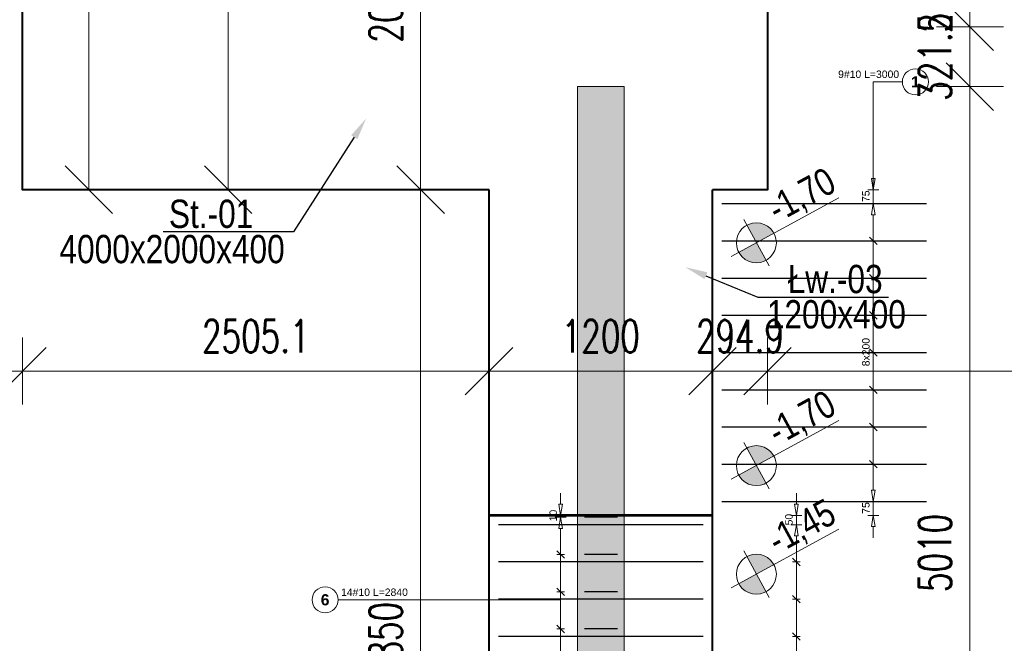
# Model space of a CAD drawing. Extents: x -274995 to 107519, y -337635 to 244261.
# Tile 4 of 49: x 43712 to 49000, y -55548 to -52198. Entities that reach past the tile are written whole.
import ezdxf
from ezdxf import colors
from ezdxf.entities.mleader import LeaderData, LeaderLine
from ezdxf.math import Vec2, Vec3

# ---------------------------------------------------------------- set-up
doc = ezdxf.new("R2010")
doc.units = 0
doc.header["$LTSCALE"] = 10
doc.header["$MEASUREMENT"] = 0
for name, color, linetype, lineweight in [('P-Linia1', 3, 'Continuous', 40), ('P-Linia1a', 142, 'Continuous', 53), ('P-Opis', 1, 'Continuous', 18), ('P-Opis fundamenty', 193, 'Continuous', 9), ('P-Opis ściany', 6, 'Continuous', 9), ('P-Wymiar', 254, 'Continuous', 9)]:
    doc.layers.add(name, color=color, linetype=linetype, lineweight=lineweight)
doc.layers.add('RCAD_opis rozkładu', color=7, linetype='Continuous')
doc.layers.add('RCAD_rozkład pręta', color=7, linetype='Continuous')
doc.styles.add('_Fd Opis', font='arial.ttf', dxfattribs={"width": 0.8})
doc.styles.add('ROMANS', font='romans.shx', dxfattribs={"width": 0.7})
doc.styles.add('style1', font='arial.ttf')
doc.styles.add('style3', font='arialbd.ttf')
doc.dimstyles.new('A100', dxfattribs={"dimscale": 100, "dimtxt": 1.75, "dimasz": 0.1, "dimexe": 0, "dimexo": 0, "dimgap": 1, "dimtad": 1, "dimdec": 4, "dimrnd": 0.1, "dimdsep": 46, "dimtxsty": 'ROMANS', "dimblk": '[[[[[[[[', "dimcen": 2, "dimdle": 2, "dimse1": 1, "dimse2": 1, "dimclrd": 256, "dimclrt": 1, "dimadec": 0, "dimazin": 0, "dimtfac": 1, "dimtdec": 4, "dimtix": 1, "dimtmove": 2, "dimatfit": 3, "dimldrblk": '[[[[[[[[', "dimfxl": 1, "dimtvp": 0.6, "dimtolj": 1, "dimlwd": 9, "dimarcsym": 0})

# ---------------------------------------------------------------- blocks, each defined once
blk = doc.blocks.new('[[[[[[[[')
at = {"layer": 'P-Wymiar'}
for p, q in [((0, 18), (0, -18)), ((-12.73, -12.73), (12.73, 12.73)), ((0, 0), (-4.63, 0))]:
    blk.add_line(p, q, dxfattribs=at)
blk = doc.blocks.new('*D516')
at = {"layer": 'Defpoints', "color": 0, "transparency": 16777216}
for p in [(46957.7, -52557.6), (48815, -52557.6), (46957.8, -57567.6)]:
    blk.add_point(p, dxfattribs=at)
at = {"layer": 'P-Wymiar', "lineweight": 9, "transparency": 16777216}
blk.add_line((48815, -57557.6), (48815, -52567.6), dxfattribs=at)
at = {"layer": 'P-Wymiar', "lineweight": 9, "transparency": 16777216, "xscale": 10, "yscale": 10, "zscale": 10}
for p, rotation in [((48815, -52557.6), 90), ((48815, -57567.6), 270)]:
    blk.add_blockref('[[[[[[[[', p, dxfattribs=dict(at, rotation=rotation))
at = {"layer": 'P-Wymiar', "color": 1, "transparency": 16777216, "insert": (48627.5, -55062.6), "char_height": 175, "attachment_point": 5, "rotation": 90, "style": 'ROMANS'}
blk.add_mtext('\\A1;5010', dxfattribs=at)
blk = doc.blocks.new('*D517')
at = {"layer": 'Defpoints', "color": 0, "transparency": 16777216}
for p in [(46707.8, -52236.2), (48815, -52236.2), (46957.7, -52557.6)]:
    blk.add_point(p, dxfattribs=at)
at = {"layer": 'P-Wymiar', "lineweight": 9, "transparency": 16777216}
for p, q in [((48815, -52226.2), (48815, -52216.2)), ((48815, -52557.6), (48815, -52236.2)), ((48815, -52567.6), (48815, -52577.6))]:
    blk.add_line(p, q, dxfattribs=at)
at = {"layer": 'P-Wymiar', "lineweight": 9, "transparency": 16777216, "xscale": 10, "yscale": 10, "zscale": 10}
for p, rotation in [((48815, -52236.2), 270), ((48815, -52557.6), 90)]:
    blk.add_blockref('[[[[[[[[', p, dxfattribs=dict(at, rotation=rotation))
at = {"layer": 'P-Wymiar', "color": 1, "transparency": 16777216, "insert": (48627.5, -52396.9), "char_height": 175, "attachment_point": 5, "rotation": 90, "style": 'ROMANS'}
blk.add_mtext('\\A1;321.5', dxfattribs=at)
blk = doc.blocks.new('*D518')
at = {"layer": 'Defpoints', "color": 0, "transparency": 16777216}
for p in [(46707.8, -51986.2), (48815, -51986.2), (46707.8, -52236.2)]:
    blk.add_point(p, dxfattribs=at)
at = {"layer": 'P-Wymiar', "lineweight": 9, "transparency": 16777216}
for p, q in [((48815, -51976.2), (48815, -51966.2)), ((48815, -52236.2), (48815, -51986.2)), ((48815, -52246.2), (48815, -52256.2))]:
    blk.add_line(p, q, dxfattribs=at)
at = {"layer": 'P-Wymiar', "lineweight": 9, "transparency": 16777216, "xscale": 10, "yscale": 10, "zscale": 10}
for p, rotation in [((48815, -51986.2), 270), ((48815, -52236.2), 90)]:
    blk.add_blockref('[[[[[[[[', p, dxfattribs=dict(at, rotation=rotation))
at = {"layer": 'P-Wymiar', "color": 1, "transparency": 16777216, "insert": (48627.5, -52111.2), "char_height": 175, "attachment_point": 5, "rotation": 90, "style": 'ROMANS'}
blk.add_mtext('\\A1;250', dxfattribs=at)
blk = doc.blocks.new('*D537')
at = {"layer": 'Defpoints', "color": 0, "transparency": 16777216}
for p in [(44927.7, -51111.2), (45865.6, -53111.2), (46232.8, -53111.2)]:
    blk.add_point(p, dxfattribs=at)
at = {"layer": 'P-Wymiar', "lineweight": 9, "transparency": 16777216}
blk.add_line((45865.6, -51121.2), (45865.6, -53101.2), dxfattribs=at)
at = {"layer": 'P-Wymiar', "lineweight": 9, "transparency": 16777216, "xscale": 10, "yscale": 10, "zscale": 10}
for p, rotation in [((45865.6, -51111.2), 90), ((45865.6, -53111.2), 270)]:
    blk.add_blockref('[[[[[[[[', p, dxfattribs=dict(at, rotation=rotation))
at = {"layer": 'P-Wymiar', "color": 1, "transparency": 16777216, "insert": (45678.1, -52111.2), "char_height": 175, "attachment_point": 5, "rotation": 90, "style": 'ROMANS'}
blk.add_mtext('\\A1;2000', dxfattribs=at)
blk = doc.blocks.new('*D551')
at = {"layer": 'Defpoints', "color": 0, "transparency": 16777216}
for p in [(45865.6, -53111.2), (45865.6, -57961.1), (45865.6, -57961.1)]:
    blk.add_point(p, dxfattribs=at)
at = {"layer": 'P-Wymiar', "lineweight": 9, "transparency": 16777216}
blk.add_line((45865.6, -53121.2), (45865.6, -57951.1), dxfattribs=at)
at = {"layer": 'P-Wymiar', "lineweight": 9, "transparency": 16777216, "xscale": 10, "yscale": 10, "zscale": 10}
for p, rotation in [((45865.6, -53111.2), 90), ((45865.6, -57961.1), 270)]:
    blk.add_blockref('[[[[[[[[', p, dxfattribs=dict(at, rotation=rotation))
at = {"layer": 'P-Wymiar', "color": 1, "transparency": 16777216, "insert": (45678.1, -55536.1), "char_height": 175, "attachment_point": 5, "rotation": 90, "style": 'ROMANS'}
blk.add_mtext('\\A1;4850', dxfattribs=at)
blk = doc.blocks.new('*D578')
at = {"layer": 'Defpoints', "color": 0, "transparency": 16777216}
for p in [(44759.5, -46801.1), (44832.4, -46801.1), (43727.7, -53111.2)]:
    blk.add_point(p, dxfattribs=at)
at = {"layer": 'P-Wymiar', "lineweight": 9, "transparency": 16777216}
blk.add_line((44832.4, -53101.2), (44832.4, -46811.1), dxfattribs=at)
at = {"layer": 'P-Wymiar', "lineweight": 9, "transparency": 16777216, "xscale": 10, "yscale": 10, "zscale": 10}
for p, rotation in [((44832.4, -46801.1), 90), ((44832.4, -53111.2), 270)]:
    blk.add_blockref('[[[[[[[[', p, dxfattribs=dict(at, rotation=rotation))
at = {"layer": 'P-Wymiar', "color": 1, "transparency": 16777216, "insert": (44644.9, -49956.1), "char_height": 175, "attachment_point": 5, "rotation": 90, "style": 'ROMANS'}
blk.add_mtext('\\A1;6310', dxfattribs=at)
blk = doc.blocks.new('*D580')
at = {"layer": 'Defpoints', "color": 0, "transparency": 16777216}
for p in [(40507.8, -54085.6), (43727.7, -54085.6), (43727.7, -54085.6)]:
    blk.add_point(p, dxfattribs=at)
at = {"layer": 'P-Wymiar', "lineweight": 9, "transparency": 16777216}
blk.add_line((40517.8, -54085.6), (43717.7, -54085.6), dxfattribs=at)
at = {"layer": 'P-Wymiar', "lineweight": 9, "transparency": 16777216, "xscale": 10, "yscale": 10, "zscale": 10, "rotation": 180}
blk.add_blockref('[[[[[[[[', (40507.8, -54085.6), dxfattribs=at)
at = {"layer": 'P-Wymiar', "lineweight": 9, "transparency": 16777216, "xscale": 10, "yscale": 10, "zscale": 10}
blk.add_blockref('[[[[[[[[', (43727.7, -54085.6), dxfattribs=at)
at = {"layer": 'P-Wymiar', "color": 1, "transparency": 16777216, "insert": (42117.7, -53898.1), "char_height": 175, "attachment_point": 5, "style": 'ROMANS'}
blk.add_mtext('\\A1;3219.9', dxfattribs=at)
blk = doc.blocks.new('*D581')
at = {"layer": 'Defpoints', "color": 0, "transparency": 16777216}
for p in [(46232.8, -54085.6), (43727.7, -54456.8), (46232.8, -54456.8)]:
    blk.add_point(p, dxfattribs=at)
at = {"layer": 'P-Wymiar', "lineweight": 9, "transparency": 16777216}
blk.add_line((43737.7, -54085.6), (46222.8, -54085.6), dxfattribs=at)
at = {"layer": 'P-Wymiar', "lineweight": 9, "transparency": 16777216, "xscale": 10, "yscale": 10, "zscale": 10, "rotation": 180}
blk.add_blockref('[[[[[[[[', (43727.7, -54085.6), dxfattribs=at)
at = {"layer": 'P-Wymiar', "lineweight": 9, "transparency": 16777216, "xscale": 10, "yscale": 10, "zscale": 10}
blk.add_blockref('[[[[[[[[', (46232.8, -54085.6), dxfattribs=at)
at = {"layer": 'P-Wymiar', "color": 1, "transparency": 16777216, "insert": (44980.2, -53898.1), "char_height": 175, "attachment_point": 5, "style": 'ROMANS'}
blk.add_mtext('\\A1;2505.1', dxfattribs=at)
blk = doc.blocks.new('*D582')
at = {"layer": 'Defpoints', "color": 0, "transparency": 16777216}
for p in [(47727.7, -54085.6), (55707.7, -54085.6), (55707.7, -54085.6)]:
    blk.add_point(p, dxfattribs=at)
at = {"layer": 'P-Wymiar', "lineweight": 9, "transparency": 16777216}
blk.add_line((47737.7, -54085.6), (55697.7, -54085.6), dxfattribs=at)
at = {"layer": 'P-Wymiar', "lineweight": 9, "transparency": 16777216, "xscale": 10, "yscale": 10, "zscale": 10, "rotation": 180}
blk.add_blockref('[[[[[[[[', (47727.7, -54085.6), dxfattribs=at)
at = {"layer": 'P-Wymiar', "lineweight": 9, "transparency": 16777216, "xscale": 10, "yscale": 10, "zscale": 10}
blk.add_blockref('[[[[[[[[', (55707.7, -54085.6), dxfattribs=at)
at = {"layer": 'P-Wymiar', "color": 1, "transparency": 16777216, "insert": (51717.7, -53898.1), "char_height": 175, "attachment_point": 5, "style": 'ROMANS'}
blk.add_mtext('\\A1;7980', dxfattribs=at)
blk = doc.blocks.new('A$C798F0764')
at = {"layer": 'P-Opis'}
h = blk.add_hatch(color=1, dxfattribs=at)
h.dxf.hatch_style = 1
h.paths.add_polyline_path([(86.8, -43.2), (-30.1, -160, 0.414214), (203.7, -160)])
h.paths.add_polyline_path([(-30.1, 73.7), (86.8, -43.2), (203.7, 73.7, 0.414214)])
at = {"layer": 'P-Opis', "color": 1}
for p, q in [((-80.3, -210.3), (636.1, 506.1)), ((-67.7, 111.3), (241.3, -197.6))]:
    blk.add_line(p, q, dxfattribs=at)
blk.add_circle((86.8, -43.2), 165.3, dxfattribs=at)
blk = doc.blocks.new('*D625')
at = {"layer": 'Defpoints', "color": 0, "transparency": 16777216}
for p in [(47432.8, -53111.2), (46232.8, -53373), (47432.8, -54085.6)]:
    blk.add_point(p, dxfattribs=at)
at = {"layer": 'P-Wymiar', "lineweight": 9, "transparency": 16777216}
blk.add_line((46242.8, -54085.6), (47422.8, -54085.6), dxfattribs=at)
at = {"layer": 'P-Wymiar', "lineweight": 9, "transparency": 16777216, "xscale": 10, "yscale": 10, "zscale": 10, "rotation": 180}
blk.add_blockref('[[[[[[[[', (46232.8, -54085.6), dxfattribs=at)
at = {"layer": 'P-Wymiar', "lineweight": 9, "transparency": 16777216, "xscale": 10, "yscale": 10, "zscale": 10}
blk.add_blockref('[[[[[[[[', (47432.8, -54085.6), dxfattribs=at)
at = {"layer": 'P-Wymiar', "color": 1, "transparency": 16777216, "insert": (46832.8, -53898.1), "char_height": 175, "attachment_point": 5, "style": 'ROMANS'}
blk.add_mtext('\\A1;1200', dxfattribs=at)
blk = doc.blocks.new('*D626')
at = {"layer": 'Defpoints', "color": 0, "transparency": 16777216}
for p in [(47432.8, -53111.2), (47727.7, -54085.6), (47727.7, -54085.6)]:
    blk.add_point(p, dxfattribs=at)
at = {"layer": 'P-Wymiar', "lineweight": 9, "transparency": 16777216}
for p, q in [((47422.8, -54085.6), (47412.8, -54085.6)), ((47432.8, -54085.6), (47727.7, -54085.6)), ((47737.7, -54085.6), (47747.7, -54085.6))]:
    blk.add_line(p, q, dxfattribs=at)
at = {"layer": 'P-Wymiar', "lineweight": 9, "transparency": 16777216, "xscale": 10, "yscale": 10, "zscale": 10}
blk.add_blockref('[[[[[[[[', (47432.8, -54085.6), dxfattribs=at)
at = {"layer": 'P-Wymiar', "lineweight": 9, "transparency": 16777216, "xscale": 10, "yscale": 10, "zscale": 10, "rotation": 180}
blk.add_blockref('[[[[[[[[', (47727.7, -54085.6), dxfattribs=at)
at = {"layer": 'P-Wymiar', "color": 1, "transparency": 16777216, "insert": (47580.2, -53898.1), "char_height": 175, "attachment_point": 5, "style": 'ROMANS'}
blk.add_mtext('\\A1;294.9', dxfattribs=at)
blk = doc.blocks.new('*D634')
at = {"layer": 'Defpoints', "color": 0, "transparency": 16777216}
for p in [(44083.6, -49101.6), (44083.6, -53111.2), (44083.6, -53111.2)]:
    blk.add_point(p, dxfattribs=at)
at = {"layer": 'P-Wymiar', "lineweight": 9, "transparency": 16777216}
blk.add_line((44083.6, -49111.6), (44083.6, -53101.2), dxfattribs=at)
at = {"layer": 'P-Wymiar', "lineweight": 9, "transparency": 16777216, "xscale": 10, "yscale": 10, "zscale": 10}
for p, rotation in [((44083.6, -49101.6), 90), ((44083.6, -53111.2), 270)]:
    blk.add_blockref('[[[[[[[[', p, dxfattribs=dict(at, rotation=rotation))
at = {"layer": 'P-Wymiar', "color": 1, "transparency": 16777216, "insert": (43896.1, -51106.4), "char_height": 175, "attachment_point": 5, "rotation": 90, "style": 'ROMANS'}
blk.add_mtext('\\A1;4009.5', dxfattribs=at)
blk = doc.blocks.new('*D635')
at = {"layer": 'Defpoints', "color": 0, "transparency": 16777216}
for p in [(48074.4, -53111.2), (50076.7, -53111.2), (49783.2, -57961.1)]:
    blk.add_point(p, dxfattribs=at)
at = {"layer": 'P-Wymiar', "lineweight": 9, "transparency": 16777216}
blk.add_line((50076.7, -57951.1), (50076.7, -53121.2), dxfattribs=at)
at = {"layer": 'P-Wymiar', "lineweight": 9, "transparency": 16777216, "xscale": 10, "yscale": 10, "zscale": 10}
for p, rotation in [((50076.7, -53111.2), 90), ((50076.7, -57961.1), 270)]:
    blk.add_blockref('[[[[[[[[', p, dxfattribs=dict(at, rotation=rotation))
at = {"layer": 'P-Wymiar', "color": 1, "transparency": 16777216, "insert": (49889.2, -55536.1), "char_height": 175, "attachment_point": 5, "rotation": 90, "style": 'ROMANS'}
blk.add_mtext('\\A1;4850', dxfattribs=at)
blk = doc.blocks.new('*D636')
at = {"layer": 'Defpoints', "color": 0, "transparency": 16777216}
for p in [(48091.3, -51111.2), (50076.7, -51111.2), (48074.4, -53111.2)]:
    blk.add_point(p, dxfattribs=at)
at = {"layer": 'P-Wymiar', "lineweight": 9, "transparency": 16777216}
blk.add_line((50076.7, -53101.2), (50076.7, -51121.2), dxfattribs=at)
at = {"layer": 'P-Wymiar', "lineweight": 9, "transparency": 16777216, "xscale": 10, "yscale": 10, "zscale": 10}
for p, rotation in [((50076.7, -51111.2), 90), ((50076.7, -53111.2), 270)]:
    blk.add_blockref('[[[[[[[[', p, dxfattribs=dict(at, rotation=rotation))
at = {"layer": 'P-Wymiar', "color": 1, "transparency": 16777216, "insert": (49889.2, -52111.2), "char_height": 175, "attachment_point": 5, "rotation": 90, "style": 'ROMANS'}
blk.add_mtext('\\A1;2000', dxfattribs=at)

msp = doc.modelspace()

# ---------------------------------------------------------------- hatches: boundary and pattern name
at = {"layer": 'P-Opis ściany', "lineweight": 0, "true_color": 0xd100d1}
h = msp.add_hatch(dxfattribs=at)
h.set_pattern_fill('ANSI33', color=212, scale=20)
h.set_pattern_definition([(45, (53973.4, 196541.97), (-89.80256, 89.80256), []), (45, (54063.2, 196541.97), (-89.80256, 89.80256), [63.5, -31.75])])
h.paths.add_polyline_path([(64007.71184, -47356.08653), (64257.71184, -47356.08653), (64257.74774, -48456.08653), (64007.74774, -48456.08653)])
h.paths.add_polyline_path([(56182.74774, -47556.12831), (56432.74716, -47556.12831), (56432.74716, -48576.12831), (56182.74774, -48576.12831)])
h.paths.add_polyline_path([(56432.74716, -53180.45523), (56182.72852, -53180.45523), (56182.72852, -54200.45523), (56432.74716, -54200.45523)])
h.paths.add_polyline_path([(56432.74716, -55330.45523), (56182.74716, -55330.45523), (56182.74716, -56350.47526), (56432.74716, -56350.47526)])
h.paths.add_polyline_path([(46707.74774, -52557.61787), (46957.74774, -52557.61787), (46957.76952, -57567.61787), (46707.76952, -57567.61787)])
h.paths.add_polyline_path([(44507.76952, -58436.12697), (46707.76952, -58436.12697), (46707.76952, -58686.11239), (44507.76952, -58686.12697)])
h.paths.add_polyline_path([(46707.77078, -49576.92432), (46957.77078, -49576.92432), (46957.77078, -51476.92431), (46707.77078, -51476.92431)])
h.paths.add_polyline_path([(46707.77078, -47698.12841), (46957.77078, -47698.12841), (46957.77078, -48858.12841), (46707.77078, -48858.12841)])
h.paths.add_polyline_path([(46957.77078, -45576.13728), (46707.77078, -45576.13728), (46707.77078, -46896.14031), (46957.77078, -46896.14031)])
h.paths.add_polyline_path([(44202.74774, -48608.60354), (44452.74774, -48608.60354), (44452.74774, -49636.15759), (44202.74774, -49636.15759)])
h.paths.add_polyline_path([(44202.74774, -50086.15759), (44452.74774, -50086.15759), (44452.74774, -51986.15231), (44202.74774, -51986.15231)])
h.paths.add_polyline_path([(39610.69706, -50086.23524), (40630.69789, -50086.23524), (40630.69789, -49836.23524), (39610.69706, -49836.23524)])
h.paths.add_polyline_path([(38707.78413, -44801.13252), (38957.78413, -44801.13252), (38957.78413, -46276.23009), (38707.78413, -46276.23009)])
h.paths.add_polyline_path([(46957.77078, -44541.12831), (48522.74774, -44541.12831), (48522.74774, -44791.12831), (46957.77078, -44791.12831)])
h.paths.add_polyline_path([(44752.74774, -44541.12831), (46707.77078, -44541.12831), (46707.77078, -44791.12831), (44752.74774, -44791.12831)])
h.paths.add_polyline_path([(53306.53705, -44341.12831), (55206.53704, -44341.12831), (55206.53704, -44591.12831), (53306.53705, -44591.12831)])

# ---------------------------------------------------------------- linework, layer by layer
at = {"layer": 'Defpoints', "color": 160, "true_color": 0x2654f7, "const_width": 80}
msp.add_lwpolyline([(46832.74774, -53129.14982), (46832.74774, -54861.12697)], dxfattribs=at)
at = {"layer": 'Defpoints', "color": 40, "true_color": 0xe7c923, "const_width": 80}
msp.add_lwpolyline([(56307.74774, -58561.12831), (46832.74774, -58561.12831), (46832.76952, -54861.12697)], dxfattribs=at)
at = {"layer": 'P-Linia1'}
for points in [[(46232.76952, -53111.1523), (43727.71572, -53111.1523), (43727.71572, -51111.1523)], [(47432.76952, -51111.1523), (47727.71572, -51111.1523), (47727.71572, -53111.1523), (47432.76952, -53111.1523)], [(46232.76952, -57961.12697), (46232.76952, -53111.1523)], [(47432.76952, -57961.12697), (47432.76952, -53111.1523)]]:
    msp.add_lwpolyline(points, dxfattribs=at)
at = {"layer": 'P-Linia1a'}
msp.add_lwpolyline([(47432.76952, -54861.12697), (46232.76952, -54861.12697)], dxfattribs=at)
at = {"layer": 'P-Opis ściany', "color": 212, "lineweight": 13, "true_color": 0xd100d1}
msp.add_lwpolyline([(46707.74774, -52557.61787), (46957.74774, -52557.61787), (46957.76952, -57567.61787), (46707.76952, -57567.61787)], close=True, dxfattribs=at)
at = {"layer": 'RCAD_opis rozkładu', "color": 8, "lineweight": 0}
for p, q in [((48296.47843, -52531.93318), (48296.47843, -53111.1523)), ((48296.47843, -52531.93318), (48452.58264, -52531.93318)), ((48296.47843, -52991.1523), (48296.47843, -53051.1523)), ((48296.47843, -53111.1523), (48286.47843, -53051.1523)), ((48306.47843, -53051.1523), (48286.47843, -53051.1523)), ((48306.47843, -53051.1523), (48296.47843, -53111.1523)), ((48266.47843, -53111.1523), (48326.47843, -53111.1523)), ((48296.47843, -53186.13967), (48296.47843, -53111.1523)), ((48266.47843, -53186.13967), (48326.47843, -53186.13967)), ((48286.47843, -53246.13967), (48296.47843, -53186.13967)), ((48296.47843, -53186.13967), (48306.47843, -53246.13967)), ((48286.47843, -53246.13967), (48306.47843, -53246.13967)), ((48296.47843, -53386.13967), (48296.47843, -53246.13967)), ((48316.47843, -53406.13967), (48276.47843, -53366.13967)), ((48276.47843, -53386.13967), (48316.47843, -53386.13967)), ((48296.47843, -53586.13967), (48296.47843, -53386.13967)), ((48316.47843, -53606.13967), (48276.47843, -53566.13967)), ((48276.47843, -53586.13967), (48316.47843, -53586.13967)), ((48296.47843, -53786.13967), (48296.47843, -53586.13967)), ((48316.47843, -53806.13967), (48276.47843, -53766.13967)), ((48276.47843, -53786.13967), (48316.47843, -53786.13967)), ((48296.47843, -53986.13967), (48296.47843, -53786.13967)), ((48316.47843, -54006.13967), (48276.47843, -53966.13967)), ((48276.47843, -53986.13967), (48316.47843, -53986.13967)), ((48296.47843, -54086.13967), (48296.47843, -53986.13967)), ((48296.47843, -54086.13967), (48296.47843, -54186.13967)), ((48276.47843, -54166.13967), (48316.47843, -54206.13967)), ((48276.47843, -54186.13967), (48316.47843, -54186.13967)), ((48296.47843, -54186.13967), (48296.47843, -54386.13967)), ((48276.47843, -54366.13967), (48316.47843, -54406.13967)), ((48276.47843, -54386.13967), (48316.47843, -54386.13967)), ((48296.47843, -54386.13967), (48296.47843, -54586.13967)), ((48276.47843, -54566.13967), (48316.47843, -54606.13967)), ((48276.47843, -54586.13967), (48316.47843, -54586.13967)), ((48296.47843, -54586.13967), (48296.47843, -54726.13967)), ((46617.42444, -54741.12789), (46617.4246, -54801.12789)), ((47883.25326, -54741.12697), (47883.25326, -54801.12697)), ((48296.47843, -54786.13967), (48286.47843, -54726.13967)), ((48306.47843, -54726.13967), (48286.47843, -54726.13967)), ((48306.47843, -54726.13967), (48296.47843, -54786.13967)), ((46627.4246, -54801.12787), (46607.4246, -54801.12792)), ((46617.42477, -54861.12789), (46607.4246, -54801.12792)), ((46627.4246, -54801.12787), (46617.42477, -54861.12789)), ((47883.25326, -54861.12697), (47873.25326, -54801.12697)), ((47893.25326, -54801.12697), (47873.25326, -54801.12697)), ((47893.25326, -54801.12697), (47883.25326, -54861.12697)), ((48266.47843, -54786.13967), (48326.47843, -54786.13967)), ((48296.47843, -54786.13967), (48296.47843, -54861.12697)), ((46647.42477, -54861.12781), (46587.42477, -54861.12797)), ((46587.42479, -54871.1374), (46647.42479, -54871.13723)), ((46607.42496, -54931.13734), (46617.42479, -54871.13732)), ((46617.42479, -54871.13732), (46617.42477, -54861.12789)), ((46617.42479, -54871.13732), (46627.42496, -54931.13729)), ((47913.25326, -54861.12697), (47853.25326, -54861.12697)), ((47883.25326, -54911.12697), (47883.25326, -54861.12697)), ((48266.47843, -54861.12697), (48326.47843, -54861.12697)), ((48286.47843, -54921.12697), (48296.47843, -54861.12697)), ((48296.47843, -54861.12697), (48306.47843, -54921.12697)), ((46607.42496, -54931.13734), (46627.42496, -54931.13729)), ((46617.42534, -55071.13732), (46617.42496, -54931.13732)), ((47913.25326, -54911.12697), (47853.25326, -54911.12697)), ((47873.25326, -54971.12697), (47883.25326, -54911.12697)), ((47883.25326, -54911.12697), (47893.25326, -54971.12697)), ((48286.47843, -54921.12697), (48306.47843, -54921.12697)), ((48296.47843, -54981.12697), (48296.47843, -54921.12697)), ((47873.25326, -54971.12697), (47893.25326, -54971.12697)), ((47883.25326, -55111.12697), (47883.25326, -54971.12697)), ((46637.42539, -55091.13726), (46597.42528, -55051.13737)), ((46597.42534, -55071.13737), (46637.42534, -55071.13726)), ((46617.42588, -55271.13732), (46617.42534, -55071.13732)), ((47903.25326, -55131.12697), (47863.25326, -55091.12697)), ((47903.25326, -55111.12697), (47863.25326, -55111.12697)), ((47883.25326, -55311.12697), (47883.25326, -55111.12697)), ((46637.42593, -55291.13726), (46597.42582, -55251.13737)), ((46597.42588, -55271.13737), (46637.42588, -55271.13726)), ((46617.42642, -55471.13732), (46617.42588, -55271.13732)), ((47903.25326, -55331.12697), (47863.25326, -55291.12697)), ((45422.50121, -55314.83878), (46617.426, -55314.83554)), ((47903.25326, -55311.12697), (47863.25326, -55311.12697)), ((47883.25326, -55511.12697), (47883.25326, -55311.12697)), ((46637.42647, -55491.13726), (46597.42637, -55451.13737)), ((46597.42642, -55471.13737), (46637.42642, -55471.13726)), ((46617.42696, -55671.13732), (46617.42642, -55471.13732)), ((47903.25326, -55531.12697), (47863.25326, -55491.12697)), ((47903.25326, -55511.12697), (47863.25326, -55511.12697)), ((47883.25326, -55711.12697), (47883.25326, -55511.12697))]:
    msp.add_line(p, q, dxfattribs=at)
for centre in [(48522.58264, -52531.93318), (45352.50121, -55314.83897)]:
    msp.add_circle(centre, 70, dxfattribs=at)
at = {"layer": 'RCAD_rozkład pręta', "color": 7, "linetype": 'ByBlock', "lineweight": 30}
for p, q in [((47482.76952, -53186.13967), (48582.76952, -53186.13967)), ((47482.76952, -53386.13967), (48582.76952, -53386.13967)), ((47482.76952, -53586.13967), (48582.76952, -53586.13967)), ((47482.76952, -53786.13967), (48582.76952, -53786.13967)), ((47482.76952, -53986.13967), (48582.76952, -53986.13967)), ((47482.76952, -54186.13967), (48582.76952, -54186.13967)), ((47482.76952, -54386.13967), (48582.76952, -54386.13967)), ((47482.76952, -54586.13967), (48582.76952, -54586.13967)), ((47482.76952, -54786.13967), (48582.76952, -54786.13967)), ((46922.75778, -54871.13697), (46744.76038, -54871.13697)), ((47382.76952, -54911.12697), (46282.76952, -54911.12697)), ((46922.75832, -55071.13697), (46744.76092, -55071.13697)), ((47382.76952, -55111.12697), (46282.76952, -55111.12697)), ((46922.75887, -55271.13697), (46744.76147, -55271.13697)), ((47382.76952, -55311.12697), (46282.76952, -55311.12697)), ((47382.76952, -55511.12697), (46282.76952, -55511.12697)), ((46922.75941, -55471.13697), (46744.76201, -55471.13697))]:
    msp.add_line(p, q, dxfattribs=at)

# ---------------------------------------------------------------- block references
at = {"layer": 'P-Opis fundamenty', "color": 1, "xscale": 0.65, "yscale": 0.65, "zscale": 0.65, "rotation": 343.5684437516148}
for p in [(47622.27021, -53353.60872), (47622.27021, -54550.65549), (47622.27021, -55134.05478)]:
    msp.add_blockref('A$C798F0764', p, dxfattribs=at)

# ---------------------------------------------------------------- texts
at = {"layer": 'P-Opis fundamenty', "char_height": 146.25, "attachment_point": 4, "rotation": 28.56844375, "style": '_Fd Opis'}
for s, insert in [('{\\W0.8;-1,70}', (47752.82535, -53238.73245)), ('{\\W0.8;-1,70}', (47752.82535, -54435.77923)), ('{\\W0.8;-1,45}', (47752.82535, -55019.17851))]:
    msp.add_mtext(s, dxfattribs=dict(at, insert=insert))
at = {"layer": 'P-Opis fundamenty', "char_height": 152.1, "style": '_Fd Opis'}
for s, insert, attachment_point in [('St.-01', (44513.75219, -53241.86357), 4), ('4000x2000x400', (45135.66264, -53431.33673), 6), ('Łw.-03', (48346.51927, -53592.15718), 6), ('1200x400', (47724.60881, -53781.63034), 4)]:
    msp.add_mtext(s, dxfattribs=dict(at, insert=insert, attachment_point=attachment_point))
at = {"layer": 'RCAD_opis rozkładu', "color": 2, "char_height": 40, "attachment_point": 5, "style": 'style1'}
for s, insert in [('9#10 L=3000', (48271.15017, -52491.23741)), ('14#10 L=2840', (45617.58989, -55274.15684))]:
    msp.add_mtext(s, dxfattribs=dict(at, insert=insert))
at = {"layer": 'RCAD_opis rozkładu', "color": 1, "char_height": 60, "attachment_point": 5, "style": 'style3'}
for s, insert in [('1', (48522.58264, -52531.93318)), ('6', (45352.50121, -55314.83897))]:
    msp.add_mtext(s, dxfattribs=dict(at, insert=insert))
at = {"layer": 'RCAD_opis rozkładu', "color": 2, "char_height": 40, "attachment_point": 7, "style": 'style1'}
for s, insert, rotation in [('75', (48276.56029, -53177.28173), 90), ('8x200', (48276.90135, -54059.79588), 90), ('75', (48276.56029, -54852.26906), 90), ('10', (46597.84777, -54892.83116), 90.00015518), ('50', (47863.67618, -54914.70814), 90)]:
    msp.add_mtext(s, dxfattribs=dict(at, insert=insert, rotation=rotation))

# ---------------------------------------------------------------- dimensions: what is measured, and where the dimension line sits
at = {"layer": 'P-Wymiar'}
for base, p1, p2, picture, middle in [((44832.39458, -46801.12831), (43727.71572, -53111.1523), (44759.45883, -46801.12831), '*D578', (44644.89458, -49956.14031)), ((44083.55207, -53111.1523), (44083.55207, -49101.60354), (44083.55207, -53111.1523), '*D634', (43896.05207, -51106.37792)), ((45865.59744, -53111.1523), (44927.72277, -51111.1523), (46232.76952, -53111.1523), '*D537', (45678.09744, -52111.1523)), ((50076.7469, -51111.1523), (48074.42838, -53111.1523), (48091.34832, -51111.1523), '*D636', (49889.2469, -52111.1523)), ((48815.02345, -51986.15157), (46707.77078, -52236.15157), (46707.77078, -51986.15157), '*D518', (48627.52345, -52111.15157)), ((48815.02345, -52236.15157), (46957.74774, -52557.61787), (46707.77078, -52236.15157), '*D517', (48627.52345, -52396.88472)), ((48815.02345, -52557.61787), (46957.76952, -57567.61787), (46957.74774, -52557.61787), '*D516', (48627.52345, -55062.61787)), ((45865.59744, -57961.12697), (45865.59744, -53111.1523), (45865.59744, -57961.12697), '*D551', (45678.09744, -55536.13964)), ((50076.7469, -53111.1523), (49783.1735, -57961.12697), (48074.42838, -53111.1523), '*D635', (49889.2469, -55536.13964))]:
    dim = msp.add_linear_dim(base=base, p1=p1, p2=p2, angle=90, dimstyle='A100', dxfattribs=at)
    dim.commit()
    dim.dimension.update_dxf_attribs({"geometry": picture, "text_midpoint": middle})
for base, p1, p2, picture, middle in [((47432.76952, -54085.62938), (46232.76952, -53372.99476), (47432.76952, -53111.1523), '*D625', (46832.76952, -53898.12938)), ((47727.71572, -54085.62938), (47432.76952, -53111.1523), (47727.71572, -54085.62938), '*D626', (47580.24262, -53898.12938)), ((43727.71572, -54085.62938), (40507.78413, -54085.62938), (43727.71572, -54085.62938), '*D580', (42117.74992, -53898.12938)), ((46232.76687, -54085.62938), (43727.71523, -54456.76792), (46232.76687, -54456.77124), '*D581', (44980.24105, -53898.12938)), ((55707.74774, -54085.62938), (47727.71572, -54085.62938), (55707.74774, -54085.62938), '*D582', (51717.73173, -53898.12938))]:
    dim = msp.add_linear_dim(base=base, p1=p1, p2=p2, dimstyle='A100', dxfattribs=at)
    dim.commit()
    dim.dimension.update_dxf_attribs({"geometry": picture, "text_midpoint": middle})

# ---------------------------------------------------------------- leaders
at = {"layer": 'P-Opis fundamenty'}
ml = msp.add_multileader_mtext('Standard', dxfattribs=at)
ml.set_content('         ', color=256)
ml.set_leader_properties()
ml.build(insert=Vec2(0, 0))
ml.multileader.update_dxf_attribs({"arrow_head_size": 120})
ctx = ml.context
ctx.base_point, ctx.arrow_head_size, ctx.plane_origin = Vec3(44464.73234, -53338.25248), 120, Vec3(44368.34499, -55509.76133)
ctx.text_align_type = 2
notes = []
notes.append((ctx, [(1, (1, 1, 0), (45183.40113, -53338.25248), (-1, 0), 700.69608, [(0, [(45573.40113, -52728.25248)], 0, [])])]))
ctx.mtext.insert, ctx.mtext.alignment, ctx.mtext.flow_direction = Vec3(44480.70505, -53336.25248), 3, 5
ml = msp.add_multileader_mtext('Standard', dxfattribs=at)
ml.set_content('         ', color=256)
ml.set_leader_properties()
ml.build(insert=Vec2(0, 0))
ml.multileader.update_dxf_attribs({"arrow_head_size": 120})
ctx = ml.context
ctx.base_point, ctx.arrow_head_size, ctx.plane_origin = Vec3(48377.5664, -53688.54608), 120, Vec3(48491.92646, -55494.66366)
notes.append((ctx, [(1, (1, 1, 0), (47676.87032, -53688.54608), (1, 0), 700.69608, [(0, [(47286.87032, -53527.47369)], 0, [])])]))
ctx.mtext.insert, ctx.mtext.flow_direction = Vec3(48379.5664, -53686.54608), 5
for ctx, leaders in notes:
    for number, flags, end, landing, length, lines in leaders:
        leader = LeaderData()
        leader.index, (leader.has_last_leader_line, leader.has_dogleg_vector, leader.attachment_direction) = number, flags
        leader.last_leader_point, leader.dogleg_vector, leader.dogleg_length = Vec3(end), Vec3(landing), length
        for number, points, colour, breaks in lines:
            line = LeaderLine()
            line.index, line.vertices, line.color, line.breaks = number, Vec3.list(points), colors.encode_raw_color(colour), breaks
            leader.lines.append(line)
        ctx.leaders.append(leader)

doc.saveas('drawing.dxf')
